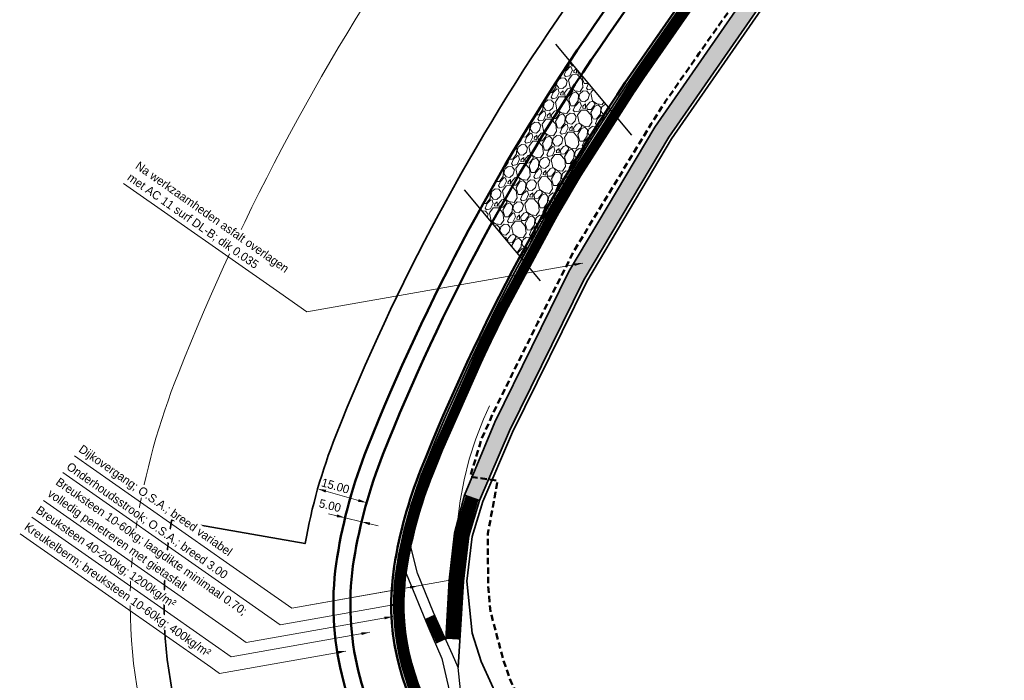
# Model space of a CAD drawing. Header units: metres. Extents: x -128301 to 77274, y 393138 to 412865.
# Tile 3 of 12: x 69718 to 70008, y 407972 to 408167. Entities that reach past the tile are written whole.
import ezdxf

# ---------------------------------------------------------------- set-up
doc = ezdxf.new("R2010")
doc.units = ezdxf.units.M
doc.linetypes.add('HIDDEN', pattern=[0.375, 0.25, -0.125])
doc.linetypes.add('ONDERHOUDSSTROOK', pattern=[28, 8, -20])
doc.layers.add('BS-datatransport_KPN', color=7, linetype='HIDDEN', lineweight=50, true_color=0x69bd45)
for name, color, linetype, lineweight in [('maatvoering-leadr', 7, 'Continuous', 30), ('maatvoering-lin', 7, 'Continuous', 30), ('sn-arcering_kreukelberm', 253, 'Continuous', 0), ('sn-arcering_overlaging', 126, 'Continuous', 9), ('TM-Glooiing', 4, 'Continuous', 50), ('TM-Invloedsgebied', 1, 'Continuous', 18), ('TM-Kreukelberm', 43, 'Continuous', 50), ('TM-Materiaalscheiding', 3, 'HIDDEN', 35), ('TM-onderhoudsweg', 3, 'Continuous', 35), ('TM-Werkgrens', 62, 'PBZ-WERKGRENS', 35)]:
    doc.layers.add(name, color=color, linetype=linetype, lineweight=lineweight)
doc.layers.add('sn-arcering_grijs', color=8, linetype='Continuous')
doc.layers.add('sn-arcrand', color=7, linetype='Continuous', plot=False)
doc.layers.add('TM-Hulplijn-plaatsdwp in situatie', color=213, linetype='Continuous', lineweight=9, plot=False)
doc.styles.add('StagCAD', font='StagCAD.ttf')
doc.linetypes.add('PBZ-WERKGRENS', pattern='A,5.5,-1.05,["O",StagCAD,S=2,R=0,X=0,Y=-1],-3.45', length=10)
doc.dimstyles.new('GM-maatvoering', dxfattribs={"dimtxt": 2.5, "dimasz": 2.5, "dimexe": 1, "dimexo": 0, "dimgap": 1, "dimtad": 1, "dimrnd": 0.001, "dimzin": 1, "dimdsep": 46, "dimtxsty": 'StagCAD', "dimcen": 0.09, "dimclrd": 1, "dimclre": 1, "dimclrt": 7, "dimazin": 0, "dimtfac": 1, "dimtix": 1, "dimtmove": 0, "dimatfit": 3, "dimfxl": 1, "dimfxlon": 1, "dimtvp": 0.83, "dimtolj": 1, "dimtzin": 0, "dimlwd": 15, "dimlwe": 15, "dimarcsym": 0})

# ---------------------------------------------------------------- blocks, each defined once
blk = doc.blocks.new('*D45')
at = {"layer": 'Defpoints', "color": 0, "transparency": 16777216}
blk.add_point((69819.91, 408024.52), dxfattribs=at)
blk.add_point((69819.91, 408024.52), dxfattribs=at)
at = {"layer": 'maatvoering-lin', "color": 1, "lineweight": 15, "transparency": 16777216}
for p, q in [((69805.48, 408028.62), (69805.21, 408027.66)), ((69807.89, 408027.94), (69817.51, 408025.21)), ((69819.91, 408024.52), (69819.64, 408023.56))]:
    blk.add_line(p, q, dxfattribs=at)
at = {"layer": 'maatvoering-lin', "color": 1, "transparency": 16777216}
blk.add_solid([(69817.62, 408025.61), (69817.39, 408024.81), (69819.91, 408024.52)], dxfattribs=at)
at = {"layer": 'maatvoering-lin', "color": 7, "transparency": 16777216, "insert": (69810.73, 408029.47), "char_height": 2.5, "attachment_point": 5, "rotation": 344.1607, "style": 'StagCAD', "bg_fill": 3, "box_fill_scale": 1.1, "bg_fill_color": 256, "bg_fill_true_color": 13158600, "bg_fill_transparency": 0}
blk.add_mtext('\\A1;15.00', dxfattribs=at)
at = {"layer": 'Defpoints', "color": 0, "transparency": 16777216}
blk.add_point((69805.48, 408028.62), dxfattribs=at)
at = {"layer": 'maatvoering-lin', "color": 1, "transparency": 16777216}
blk.add_solid([(69808, 408028.34), (69807.77, 408027.54), (69805.48, 408028.62)], dxfattribs=at)
blk = doc.blocks.new('*D44')
at = {"layer": 'Defpoints', "color": 0, "transparency": 16777216}
blk.add_point((69818.44, 408018.91), dxfattribs=at)
blk.add_point((69818.44, 408018.91), dxfattribs=at)
at = {"layer": 'maatvoering-lin', "color": 1, "lineweight": 15, "transparency": 16777216}
for p, q in [((69811.15, 408020.67), (69808.72, 408021.26)), ((69813.58, 408020.08), (69813.34, 408019.11)), ((69818.44, 408018.91), (69818.2, 408017.94)), ((69820.87, 408018.32), (69823.3, 408017.74))]:
    blk.add_line(p, q, dxfattribs=at)
at = {"layer": 'maatvoering-lin', "color": 1, "transparency": 16777216}
blk.add_solid([(69820.97, 408018.73), (69820.77, 408017.92), (69818.44, 408018.91)], dxfattribs=at)
at = {"layer": 'maatvoering-lin', "color": 7, "transparency": 16777216, "insert": (69809.13, 408023.68), "char_height": 2.5, "attachment_point": 5, "rotation": 346.411, "style": 'StagCAD', "bg_fill": 3, "box_fill_scale": 1.1, "bg_fill_color": 256, "bg_fill_true_color": 13158600, "bg_fill_transparency": 0}
blk.add_mtext('\\A1;5.00', dxfattribs=at)
at = {"layer": 'Defpoints', "color": 0, "transparency": 16777216}
blk.add_point((69813.58, 408020.08), dxfattribs=at)
at = {"layer": 'maatvoering-lin', "color": 1, "lineweight": 15, "transparency": 16777216}
blk.add_line((69813.58, 408020.08), (69818.44, 408018.91), dxfattribs=at)
at = {"layer": 'maatvoering-lin', "color": 1, "transparency": 16777216}
blk.add_solid([(69811.25, 408021.08), (69811.05, 408020.27), (69813.58, 408020.08)], dxfattribs=at)

msp = doc.modelspace()

# ---------------------------------------------------------------- hatches: boundary and pattern name
at = {"layer": 'sn-arcering_grijs'}
h = msp.add_hatch(color=256, dxfattribs=at)
h.dxf.hatch_style = 1
h.paths.add_polyline_path([(69848.829, 408026.738), (69853.277, 408025.219), (69862.098, 408045.781), (69884.044, 408090.282), (69909.148, 408132.416), (69937.98, 408174.047), (69966.936, 408215.407), (69978.152, 408231.229), (69992.657, 408252.82), (70000.728, 408268.113), (70004.639, 408277.657), (70010.555, 408293.827), (70019.114, 408310.613), (70028.896, 408325.659), (70045.36, 408348.864), (70051.948, 408358.239), (70056.228, 408365.532), (70059.232, 408375.339), (70059.958, 408384.946), (70058.611, 408395.13), (70051.322, 408418.174), (70037.25, 408463.666), (70031.649, 408461.958), (70045.782, 408416.875), (70052.883, 408393.848), (70054.489, 408384.759), (70054.03, 408376.217), (70051.977, 408367.545), (70048.403, 408360.749), (70042.213, 408351.616), (70025.538, 408328.002), (70015.427, 408312.839), (70006.839, 408295.822), (70000.585, 408279.442), (69996.636, 408270.059), (69988.904, 408255.272), (69974.343, 408234.095), (69962.753, 408217.794), (69933.931, 408177.166), (69905.014, 408135.37), (69879.68, 408092.763), (69857.817, 408048.331)])
at = {"layer": 'sn-arcering_kreukelberm'}
h = msp.add_hatch(dxfattribs=at)
h.set_pattern_fill('GRAVEL', color=256, scale=0.3, style=0)
h.set_pattern_definition([(287.29388, (70238.4327, 408144.11557), (27.817122, -87.4388113), [1.02516, -101.49145]), (244.25084, (70238.73743, 408143.13674), (40.15919494, 82.50198217), [1.75921, -174.16215]), (191.79154, (70237.97317, 408141.5522), (110.9836809, 22.6904159), [1.24044, -122.80417]), (326.55478, (70238.0928, 408138.02428), (-127.1233065, 84.40076626), [1.60201, -158.59931]), (352.11475, (70239.42953, 408137.14135), (-98.07197718, 13.95603426), [1.5709, -155.51942]), (56.55478, (70240.98558, 408136.92584), (-84.40076626, -127.1233065), [1.60201, -158.59931]), (96.975335, (70241.8685, 408138.26258), (14.90541827, -124.08526144), [2.11858, -209.73935]), (131.53642, (70241.61123, 408140.36548), (-116.86989423, 131.49050545), [2.00016, -198.01577]), (180.71066, (70240.28493, 408141.86266), (-116.30026384, -1.80383774), [1.60744, -159.13664]), (234.51745, (70238.6776, 408141.8427), (49.3682771, 68.1661941), [1.83514, -89.92181]), (281.67853, (70237.6124, 408140.34839), (25.34870733, -121.42696997), [2.37323, -234.95032]), (198.09517, (70242.0119, 408144.47064), (-66.5522332, -22.500539), [0.81001, -80.1917]), (230.75033, (70241.2419, 408144.21905), (63.7040649, 77.37527586), [1.54105, -152.56392]), (284.2811, (70240.267, 408143.0257), (6.55079, -3.8925), [1.07763, -9.69868]), (262.47968, (70239.2083, 408143.0342), (6.3609135, 40.538949), [0.58032, -57.45187]), (351.0825, (70239.1324, 408142.4589), (-23.5448696, 5.126706), [0.8207, -40.21426]), (90.24485, (70239.9432, 408142.3317), (-1.424084, 27.4373684), [1.33296, -43.0989]), (220.84615, (70239.9375, 408143.6646), (14.335788, 9.209082), [0.96386, -23.1327]), (75.67063, (70236.87472, 408138.65942), (19.2726172, 77.18539905), [1.35026, -133.67648]), (129.62727, (70237.2089, 408139.9677), (56.4886977, -69.02064785), [1.1328, -112.14665]), (352.47968, (70238.6273, 408144.4431), (-40.538949, 6.3609135), [1.16064, -56.87155]), (42.89155, (70239.77796, 408144.2912), (-58.5773588, -53.83040626), [1.35026, -133.67648]), (38.72505, (70240.9362, 408136.2461), (-32.5640745, -24.9689537), [1.3021, -63.8032]), (354.05623, (70241.95206, 408137.06065), (-91.5211869, 10.0635354), [1.09102, -108.01078]), (126.0825, (70245.217, 408140.6161), (-24.9689537, 32.5640745), [1.16064, -56.87155]), (76.63512, (70244.53345, 408141.5541), (-24.3993233, -100.73026865), [1.27735, -126.45713]), (128.72505, (70243.3097, 408137.4062), (24.9689537, -32.5640745), [0.65105, -64.45426]), (160.59103, (70244.9835, 408140.223), (-30.09566, 9.019205), [0.38854, -38.46598]), (225.24485, (70244.617, 408140.3522), (18.228287, 15.759872), [1.5709, -29.84716]), (245.2901, (70243.51096, 408139.23665), (32.37419772, 69.40040145), [1.4558, -144.12409]), (2.97116, (70240.5327, 408141.9813), (-16.994079, 1.234207), [1.09897, -26.37533]), (52.43832, (70241.63022, 408142.0383), (79.27406011, 103.57843691), [1.91867, -189.94803]), (120.2265, (70242.7999, 408143.5592), (30.2855367, -53.4506527), [0.78452, -77.66818]), (149.281, (70242.405, 408144.237), (-10.44329, -2.65829), [0.4572, -7.1628]), (179.53753, (70243.2366, 408139.2224), (61.42552705, -1.04433054), [1.0586, -104.80182]), (107.29388, (70242.178, 408139.23095), (-27.817122, 87.4388113), [2.05033, -100.46629]), (59.281, (70241.5685, 408141.1886), (-2.65829, 10.44329), [1.9812, -5.6388]), (24.58594, (70242.58056, 408142.8918), (84.7805198, 38.2604111), [1.20483, -119.27795]), (313.3357, (70243.6762, 408143.3931), (22.3106623, -22.1207855), [1.10949, -54.36495]), (266.92707, (70244.43756, 408142.5861), (-8.44957455, -163.39000303), [1.80644, -178.83739]), (234.70717, (70244.34073, 408140.78226), (-57.15327466, -81.26777465), [1.91109, -189.19754])])
edge = h.paths.add_edge_path()
edge.add_line((69891.36, 408141.089), (69879.954, 408154.78))
edge.add_arc((70394.218, 407812.404), 617.81, 146.345966, 151.077446)
edge.add_line((69853.465, 408111.193), (69865.209, 408097.097))
edge.add_arc((70394.218, 407812.404), 600.75, 146.830027, 151.712533, ccw=False)
at = {"layer": 'sn-arcering_overlaging'}
h = msp.add_hatch(dxfattribs=at)
h.set_pattern_fill('NATUURST', color=256, scale=0.7, angle=-45, style=0, pattern_type=2)
h.set_pattern_definition([(280, (69601.242, 407941.536), (8.10919, -5.67812), [0.35, -0.35, 0.7, -5.6]), (280, (69601.1, 407944.354), (8.10919, -5.67812), [1.75, -5.25]), (280, (69601.384, 407944.76), (8.10919, -5.67812), [1.75, -5.25]), (280, (69603.6544, 407941.9614), (8.10919, -5.67812), [0.35, -6.65]), (280, (69603.736, 407945.53), (8.10919, -5.67812), [1.05, -5.95]), (280, (69604.081, 407945.5906), (8.10919, -5.67812), [1.05, -5.95]), (280, (69605.155, 407941.515), (8.10919, -5.67812), [2.1, -4.9]), (280, (69605.4386, 407941.9206), (8.10919, -5.67812), [2.1, -4.9]), (280, (69605.824, 407943.7656), (8.10919, -5.67812), [0.7, -6.3]), (280, (69606.2296, 407943.482), (8.10919, -5.67812), [0.35, -6.65]), (280, (69606.372, 407946.7054), (8.10919, -5.67812), [0.35, -0.35, 0.35, -5.95]), (10, (69604.993, 407946.462), (5.67812, 8.10919), [1.05, -5.95]), (10, (69602.641, 407945.692), (5.67812, 8.10919), [0.35, -0.7, 0.35, -0.7, 1.4, -3.5]), (10, (69606.899, 407945.732), (5.67812, 8.10919), [0.35, -6.65]), (10, (69603.979, 407944.151), (5.67812, 8.10919), [0.35, -6.65]), (10, (69605.763, 407944.11), (5.67812, 8.10919), [0.35, -6.65]), (10, (69602.0934, 407942.752), (5.67812, 8.10919), [0.7, -6.3]), (10, (69601.8095, 407942.347), (5.67812, 8.10919), [1.05, -5.95]), (10, (69606.0064, 407942.7315), (5.67812, 8.10919), [0.7, -0.35, 0.7, -5.25]), (10, (69603.999, 407942.022), (5.67812, 8.10919), [1.4, -5.6]), (10, (69604.06, 407941.6775), (5.67812, 8.10919), [0.7, -6.3]), (10, (69601.769, 407940.563), (5.67812, 8.10919), [1.4, -5.6]), (10, (69601.8294, 407940.218), (5.67812, 8.10919), [1.05, -5.95]), (325, (69601.688, 407943.0363), (6.893654, 1.21554), [0.49497, -9.40452]), (325, (69603.5937, 407942.306), (6.893654, 1.21554), [0.49497, -9.40452]), (325, (69604.7493, 407941.799), (6.893654, 1.21554), [0.49497, -9.40452]), (325, (69604.5878, 407946.746), (6.893654, 1.21554), [0.49497, -9.40452]), (325, (69606.088, 407946.3), (6.893654, 1.21554), [0.49497, -9.40452]), (325, (69602.8435, 407942.529), (6.893654, 1.21554), [0.98995, -8.90955]), (325, (69607.446, 407942.63), (6.893654, 1.21554), [0.98995, -8.90955]), (55, (69600.836, 407941.82), (-1.21554, 6.893654), [0.98995, -8.90955]), (55, (69601.2417, 407941.536), (-1.21554, 6.893654), [0.98995, -8.90955]), (55, (69603.1474, 407940.806), (-1.21554, 6.893654), [0.98995, -8.90955]), (55, (69605.378, 407942.2653), (-1.21554, 6.893654), [0.98995, -8.90955]), (55, (69605.4386, 407941.9206), (-1.21554, 6.893654), [0.98995, -8.90955]), (55, (69603.1274, 407942.9347), (-1.21554, 6.893654), [1.48492, -8.41457]), (55, (69603.208, 407940.461), (-1.21554, 6.893654), [1.48492, -8.41457]), (55, (69602.7827, 407942.874), (-1.21554, 6.893654), [1.9799, -7.9196]), (55, (69606.372, 407946.7054), (-1.21554, 6.893654), [1.9799, -7.9196]), (55, (69606.0273, 407946.6446), (-1.21554, 6.893654), [1.9799, -7.9196]), (55, (69602.2965, 407945.6314), (-1.21554, 6.893654), [0.49497, -9.40452]), (55, (69604.02, 407945.9352), (-1.21554, 6.893654), [0.49497, -9.40452]), (306.5651, (69601.3024, 407941.1913), (1.215537, -6.893654), [0.78262, -14.86985]), (306.565, (69603.1274, 407942.9347), (1.215537, -6.893654), [0.78262, -14.86985]), (306.5651, (69602.8635, 407940.4003), (1.215537, -6.893654), [1.56525, -14.08723]), (306.5651, (69603.2082, 407940.461), (1.215537, -6.893654), [1.56525, -14.08723]), (343.435, (69606.2903, 407943.137), (6.893654, 1.215537), [0.7826, -7.826, 1.5652, -5.478676]), (343.435, (69602.925, 407946.0976), (6.893654, 1.215537), [0.78262, -14.86985]), (343.4349, (69600.35, 407944.5773), (6.893654, 1.215537), [0.78262, -14.86985]), (343.435, (69602.986, 407945.753), (6.893654, 1.215537), [0.78262, -14.86985]), (343.435, (69606.6958, 407942.853), (6.893654, 1.215537), [0.78262, -14.86985]), (343.435, (69606.2903, 407943.137), (6.893654, 1.215537), [0.78262, -14.86985]), (343.435, (69604.3238, 407944.2118), (6.893654, 1.215537), [1.56525, -14.08723]), (343.435, (69604.263, 407944.5565), (6.893654, 1.215537), [1.56525, -14.08723]), (36.565, (69604.0807, 407945.5906), (6.893654, 1.215537), [0.78262, -14.86985]), (36.5651, (69601.0393, 407944.699), (6.893654, 1.215537), [1.56525, -14.08723]), (36.5651, (69601.384, 407944.7597), (6.893654, 1.215537), [1.56525, -14.08723]), (73.435, (69606.108, 407944.171), (-1.215537, 6.893654), [1.56525, -14.08723]), (73.435, (69606.2296, 407943.4817), (-1.215537, 6.893654), [2.34787, -13.3046]), (325, (69600.3147, 407944.7775), (1.254698, 1.791895), [1.09375, -0.546875])])
h.paths.add_polyline_path([(69891.862, 408140.486), (69891.36, 408141.089, 0.0213072), (69865.209, 408097.097), (69865.727, 408096.475, -0.0213372)])

# ---------------------------------------------------------------- linework, layer by layer
at = {"layer": 'BS-datatransport_KPN', "ltscale": 7.5, "flags": 128}
msp.add_lwpolyline([(69960.015, 407786.457), (69970.193, 407818.689), (70000.513, 407863.752), (69899.639, 407933.141), (69878.582, 407946.919), (69874.762, 407951.251), (69871.489, 407955.689), (69867.248, 407962.563), (69862.669, 407971.365), (69860.297, 407978.089), (69856.49, 407992.472), (69855.802, 407999.998), (69855.717, 408015.37), (69858.622, 408030.998), (69850.503, 408032.193), (69853.92, 408043.447), (69857.167, 408050.706), (69862.808, 408062.235), (69870.5, 408077.692), (69881.194, 408098.922), (69894.355, 408120.528), (69903.941, 408136.308), (69908.214, 408142.969), (69918.128, 408157.146), (69933.184, 408178.53), (69944.735, 408194.642), (69954.564, 408208.904), (69967.127, 408226.582), (69983.982, 408251.152), (69988.597, 408270.025), (69992.364, 408284.934), (70000.996, 408299.964), (70006.465, 408308.589), (70015.54, 408322.478), (70022.462, 408331.531), (70032.12, 408345.365), (70043.928, 408361.571), (70045.637, 408364.56), (70046.834, 408368.061), (70047.774, 408370.538), (70048.372, 408375.747), (70048.372, 408380.7), (70041.193, 408405.552), (70023.288, 408461.576)], dxfattribs=at)
at = {"layer": 'sn-arcrand'}
for points in [[(69875.709, 408159.875), (69898.112, 408132.985)], [(69848.756, 408116.846), (69871.159, 408089.955)]]:
    msp.add_lwpolyline(points, dxfattribs=at)
at = {"layer": 'TM-Glooiing'}
for points in [[(70099.854, 407749.539), (69852.368, 407919.099), (69852.368, 407919.099, -0.1035835), (69838.193, 407933.904), (69829.097, 407948.5, -0.1895051), (69816.184, 408007.708, -0.0546874), (69824.755, 408038.784, -0.0574864), (69891.254, 408162.493), (69999.115, 408317.455, 0.0162776), (70003.351, 408324.069), (70007.214, 408330.534, -0.0176811), (70011.114, 408336.548), (70047.44, 408387.813)], [(70006.839, 408295.822), (70006.173, 408296.168, -0.0878983), (69998.716, 408286.738), (69988.166, 408277.751, 0.0643733), (69979.595, 408268.301), (69901.152, 408155.603, 0.0574864), (69835.962, 408034.329, 0.0546874), (69828.091, 408005.788, 0.1903496), (69839.25, 407955.015, 0.0927691), (69849.954, 407943.998), (70902.287, 407218.042, 0.4488935), (71135.633, 407275.142), (71222.781, 407439.734), (71222.119, 407440.084)]]:
    msp.add_lwpolyline(points, format="xyb", dxfattribs=at)
at = {"layer": 'TM-Hulplijn-plaatsdwp in situatie'}
msp.add_lwpolyline([(69856.245, 408053.07), (69854.448, 408049.216), (69852.166, 408043.356), (69850.254, 408037.365), (69848.721, 408031.266), (69847.57, 408025.084), (69846.808, 408018.841), (69846.438, 408012.564), (69846.46, 408006.275), (69846.574, 408004.552)], dxfattribs=at)
at = {"layer": 'TM-Invloedsgebied'}
msp.add_lwpolyline([(69996.759, 408428.716), (69957.983, 408373.993, 0.0180004), (69951.461, 408363.949, 0.0006973), (69947.505, 408357.328, -0.0156861), (69945.629, 408354.392), (69837.905, 408199.627, 0.0574864), (69764.353, 408062.796, 0.0546874), (69752.013, 408018.053, 0.1871205), (69774.298, 407913.535), (69783.027, 407899.528, 0.1035835), (69815.63, 407865.477), (69927.641, 407788.735), (70063.033, 407695.974, -0.0081514)], format="xyb", dxfattribs=at)
at = {"layer": 'TM-Kreukelberm', "flags": 128}
msp.add_lwpolyline([(70097.022, 407745.419), (69849.542, 407914.975, -0.1035835), (69833.949, 407931.26), (69824.889, 407945.8, -0.1892406), (69811.248, 408008.503, -0.0546874), (69820.109, 408040.631, -0.0574864), (69887.15, 408165.35), (69994.989, 408320.28, 0.0163147), (69999.055, 408326.627, -0.0006973), (70002.925, 408333.104, -0.0177157), (70007.026, 408339.427), (70045.563, 408393.813)], format="xyb", dxfattribs=at)
at = {"layer": 'TM-Materiaalscheiding', "linetype": 'Continuous', "lineweight": 25}
for points in [[(69856.636, 407943.945), (69856.824, 407943.875), (69851.226, 407949.689), (69848.323, 407962.682), (69847.005, 407975.892), (69845.293, 407979.777), (69839.646, 407992.081), (69834.955, 408003.776), (69832.964, 408011.481)], [(69831.566, 408003.675), (69838.049, 407988.14), (69842.116, 407978.586), (69843.623, 407972.164), (69846.195, 407961.342), (69848.622, 407949.851)]]:
    msp.add_lwpolyline(points, dxfattribs=at)
at = {"layer": 'TM-onderhoudsweg'}
msp.add_lwpolyline([(70006.839, 408295.822, -0.088549), (69999.208, 408286.173), (69988.652, 408277.18, 0.0643733), (69980.211, 408267.873), (69901.767, 408155.175, 0.0574864), (69836.659, 408034.052, 0.0546874), (69828.831, 408005.669, 0.1903674), (69839.875, 407955.43, 0.0927691), (69850.387, 407944.611), (70902.713, 407218.659, 0.4488935), (71134.971, 407275.493), (71222.119, 407440.084)], format="xyb", dxfattribs=at)
at = {"layer": 'TM-onderhoudsweg', "linetype": 'ONDERHOUDSSTROOK', "const_width": 3, "flags": 128}
msp.add_lwpolyline([(69999.01, 408284.033), (69990.52, 408276.8, 0.0634403), (69982.171, 408268.063), (69902.998, 408154.318, 0.0574864), (69838.053, 408033.498, 0.0546874), (69830.312, 408005.43, 0.1904233), (69841.128, 407956.255, 0.0927886), (69851.259, 407945.832), (70903.565, 407219.894, 0.4488907), (71133.644, 407276.193), (71220.794, 407440.786, 0.1548687), (71222.253, 407448.821), (71220.22, 407464.664)], format="xyb", dxfattribs=at)
at = {"layer": 'TM-onderhoudsweg', "flags": 128}
msp.add_lwpolyline([(70001.63, 408282.179, 0.6225669), (69999.983, 408282.891), (69990.597, 408274.896, 0.0643733), (69982.673, 408266.159), (69904.23, 408153.461, 0.0574864), (69839.447, 408032.944, 0.0546874), (69831.793, 408005.191, 0.1904428), (69842.374, 407957.089, 0.0927691), (69852.117, 407947.062), (70904.417, 407221.129, 0.4488907), (71132.319, 407276.895), (71219.468, 407441.488, 0.1548687), (71220.765, 407448.631), (71218.732, 407464.473, 0.7316656), (71216.857, 407464.814)], format="xyb", dxfattribs=at)
at = {"layer": 'TM-onderhoudsweg'}
for points in [[(69933.931, 408177.166), (69905.014, 408135.37), (69879.68, 408092.763), (69857.817, 408048.331), (69848.829, 408026.738), (69845.861, 408015.532), (69844.34, 408001.642), (69843.279, 407984.167)], [(69847.005, 407975.892), (69848.551, 408001.352), (69850.119, 408014.779), (69853.277, 408025.219), (69862.098, 408045.781), (69884.044, 408090.282), (69909.148, 408132.416), (69937.98, 408174.047)], [(69853.277, 408025.219), (69848.829, 408026.738)]]:
    msp.add_lwpolyline(points, dxfattribs=at)
at = {"layer": 'TM-onderhoudsweg', "linetype": 'ONDERHOUDSSTROOK', "flags": 128}
for points, const_width in [([(69845.4, 407984.249), (69846.457, 408001.667), (69847.987, 408015.101), (69851.059, 408025.977)], 4), ([(69841.894, 407983.589), (69838.557, 407990.86)], 3)]:
    msp.add_lwpolyline(points, dxfattribs=dict(at, const_width=const_width))
at = {"layer": 'TM-Werkgrens', "flags": 128}
msp.add_lwpolyline([(71162.257, 407390.857), (71189.136, 407430.916), (71205.603, 407455.512), (71223.742, 407490.917), (71225.247, 407494.8), (71224.71, 407500.066), (71222.979, 407503.974), (71217.31, 407510.048), (71217.529, 407510.609), (71252.771, 407496.875), (71252.267, 407495.582), (71243.852, 407497.303), (71237.968, 407496.113), (71233.786, 407493.15), (71230.141, 407487.746), (71223.434, 407475.09, 0.1549574), (71222.243, 407468.539), (71224.733, 407449.14, -0.0308563), (71224.863, 407447.171), (71227.491, 407451.635), (71238.276, 407460.665), (71249.645, 407466.861), (71265.163, 407470.161), (71279.878, 407469.053), (71288.945, 407465.991), (71303.724, 407461.174), (71312.121, 407457.345), (71337.348, 407444.303), (71382.762, 407421.927), (71427.006, 407400.583), (71472.454, 407377.933), (71516.14, 407355.093), (71542.827, 407340.616), (71521.792, 407301.134), (71507.701, 407308.724), (71269.273, 407435.286, 0.0301995), (71268.444, 407435.119, 0.0219435), (71264.081, 407433.817, 0.0262777), (71250.855, 407429.133, 0.0601679), (71247.862, 407427.306, 0.0981375), (71247.341, 407426.678), (71164.2, 407260.287, -0.2267265), (71031.368, 407160.654, -0.0817916), (70975.038, 407159.16, -0.0629398), (70920.372, 407173.632, -0.0559891), (70871.38, 407199.857), (70801.436, 407248.109, 0.0126353), (70794.305, 407252.718, -0.0009661), (70786.337, 407257.609, -0.0146734), (70777.819, 407263.212), (70634.957, 407364.235, 0.0239895), (70629.281, 407367.784, 0.0007221), (70622.144, 407371.772, -0.0228784), (70613.956, 407376.835), (70470.149, 407476.658, 0.001133), (70462.893, 407481.667, 0.0003141), (70455.579, 407486.685, -0.0005047), (70448.227, 407491.734), (70304.075, 407590.993, -0.0058025), (70290.507, 407600.614, 0.000797), (70277.368, 407610.13, 0.0073842), (70264.415, 407619.191), (70119.333, 407717.058, -0.0094545), (70109.503, 407724.005, -0.0006019), (70100.256, 407730.823, 0.0082153), (70091.358, 407737.178), (69914.654, 407858.243), (69892.046, 407825.245), (69821.282, 407873.727, -0.1035835), (69791.514, 407904.816), (69782.724, 407918.922, -0.1873365), (69761.886, 408016.464, -0.003665), (69762.381, 408019.396), (69801.773, 408012.45, -0.0510093), (69810.816, 408044.325, -0.0574864), (69878.942, 408171.062), (69986.765, 408325.969, 0.0162489), (69990.464, 408331.744, -0.0006973), (69994.348, 408338.245, -0.0177781), (69998.851, 408345.186), (70039.22, 408402.158), (70048.401, 408404.989), (70044.827, 408416.578), (70030.394, 408462.62), (70037.911, 408464.913), (70052.276, 408418.473), (70059.591, 408395.348), (70060.963, 408384.974), (70060.221, 408375.153), (70057.15, 408365.127), (70052.79, 408357.697), (70046.177, 408348.288), (70029.723, 408325.097), (70019.981, 408310.112), (70011.473, 408293.427), (70005.572, 408277.296), (70001.635, 408267.689), (69993.517, 408252.307), (69978.975, 408230.661), (69967.754, 408214.831), (69938.801, 408173.476), (69909.99, 408131.875), (69884.923, 408089.804), (69863.007, 408045.362), (69854.218, 408024.876), (69851.102, 408014.575), (69849.557, 408001.343), (69851.075, 407986.063), (69853.748, 407977.665), (69859.861, 407964.34), (69867.019, 407955.573), (69885.415, 407942.012), (69904.614, 407929.44), (69946.753, 407900.575), (69991.178, 407869.925), (70033.254, 407841.125), (70073.065, 407813.511), (70114.251, 407785.485), (70131.1, 407773.592), (70170.261, 407746.414), (70208.121, 407720.722), (70247.489, 407693.283), (70288.264, 407665.229), (70327.308, 407638.245), (70376.081, 407604.565), (70415.939, 407577.232), (70456.537, 407549.108), (70496.793, 407521.158), (70536.244, 407494.221), (70576.224, 407466.686), (70615.991, 407438.805), (70640.71, 407422.189), (70680.973, 407394.664), (70720.325, 407367.491), (70759.705, 407339.951), (70800.978, 407311.7), (70842.752, 407282.487), (70882.687, 407254.819), (70912.77, 407234.704), (70912.824, 407234.755), (70920.975, 407229.263), (70923.516, 407227.656), (70936.68, 407221.181), (70939.889, 407219.867), (70948.979, 407216.938), (70961.662, 407214.253), (70977.057, 407212.017), (70983.254, 407211.56), (71006.489, 407212.832), (71028.171, 407217.78), (71048.638, 407226.263), (71067.745, 407238.417), (71084.674, 407252.826), (71096.237, 407268.246), (71097.042, 407269.69)], format="xyb", dxfattribs=at)

# ---------------------------------------------------------------- next in the draw order: texts
at = {"layer": 'maatvoering-leadr', "color": 7, "char_height": 2.5, "attachment_point": 7, "rotation": 325, "style": 'StagCAD', "bg_fill": 3, "box_fill_scale": 1.2, "bg_fill_color": 256, "bg_fill_transparency": 0}
for s, insert in [('\\A1;Na werkzaamheden asfalt overlagen\\Pmet AC 11 surf DL-B; dik 0.035', (69748.778, 408119.576)), ('\\A1;Breuksteen 40-200kg; 1200kg/m²', (69721.649, 408021.123))]:
    msp.add_mtext(s, dxfattribs=dict(at, insert=insert))

# ---------------------------------------------------------------- next in the draw order: dimensions: what is measured, and where the dimension line sits
at = {"layer": 'maatvoering-lin'}
dim = msp.add_linear_dim(base=(69819.912, 408024.524), p1=(69805.482, 408028.619), p2=(69819.912, 408024.524), angle=344.16071, dimstyle='GM-maatvoering', override={"dimtmove": 1, "dimtfill": 1}, dxfattribs=at)
dim.commit()
dim.dimension.update_dxf_attribs({"geometry": '*D45', "text_midpoint": (69810.117, 408027.303), "dimtype": 161})

# ---------------------------------------------------------------- next in the draw order: dimensions: what is measured, and where the dimension line sits
dim = msp.add_linear_dim(base=(69818.438, 408018.91), p1=(69813.578, 408020.085), p2=(69818.438, 408018.91), angle=346.41098, dimstyle='GM-maatvoering', override={"dimtmove": 1, "dimtfill": 1}, dxfattribs=at)
dim.commit()
dim.dimension.update_dxf_attribs({"geometry": '*D44', "text_midpoint": (69808.603, 408021.496), "dimtype": 161})

# ---------------------------------------------------------------- next in the draw order: leaders
at = {"layer": 'maatvoering-leadr', "annotation_type": 0, "has_hookline": 1, "hookline_direction": 1, "text_width": 55.25, "horizontal_direction": (0.819152, -0.573576, 0)}
msp.add_leader([(69883.791, 408095.229), (69802.322, 408080.864), (69794.282, 408086.493)], dimstyle='GM-maatvoering', override={"dimscale": 0, "dimgap": 1, "dimtad": 1}, dxfattribs=at)

# ---------------------------------------------------------------- next in the draw order: leaders
at = {"layer": 'maatvoering-leadr', "annotation_type": 0, "has_hookline": 1, "hookline_direction": 1, "text_width": 50.375, "horizontal_direction": (0.819152, -0.573576, 0)}
msp.add_leader([(69820.854, 407986.295), (69779.947, 407979.082), (69763.159, 407990.837)], dimstyle='GM-maatvoering', override={"dimscale": 0, "dimgap": 1, "dimtad": 1}, dxfattribs=at)

# ---------------------------------------------------------------- next in the draw order: texts
at = {"layer": 'maatvoering-leadr', "color": 7, "insert": (69730.826, 408034.23), "char_height": 2.5, "attachment_point": 7, "rotation": 325, "style": 'StagCAD', "bg_fill": 3, "box_fill_scale": 1.2, "bg_fill_color": 256, "bg_fill_transparency": 0}
msp.add_mtext('\\A1;Onderhoudsstrook; O.S.A.; breed 3.00', dxfattribs=at)

# ---------------------------------------------------------------- next in the draw order: leaders
at = {"layer": 'maatvoering-leadr', "annotation_type": 0, "has_hookline": 1, "hookline_direction": 1, "text_width": 56.25, "horizontal_direction": (0.819152, -0.573576, 0)}
msp.add_leader([(69829.439, 407994.673), (69794.399, 407988.494), (69777.149, 408000.573)], dimstyle='GM-maatvoering', override={"dimscale": 0, "dimgap": 1, "dimtad": 1}, dxfattribs=at)

# ---------------------------------------------------------------- next in the draw order: texts
at = {"layer": 'maatvoering-leadr', "color": 7, "insert": (69725.09, 408026.038), "char_height": 2.5, "attachment_point": 7, "rotation": 325, "style": 'StagCAD', "bg_fill": 3, "box_fill_scale": 1.2, "bg_fill_color": 256, "bg_fill_transparency": 0}
msp.add_mtext('\\A1;Breuksteen 10-60kg; laagdikte minimaal 0.70;\\Pvolledig penetreren met gietasfalt', dxfattribs=at)

# ---------------------------------------------------------------- next in the draw order: leaders
at = {"layer": 'maatvoering-leadr', "annotation_type": 0, "has_hookline": 1, "hookline_direction": 1, "text_width": 68.25, "horizontal_direction": (0.819152, -0.573576, 0)}
msp.add_leader([(69827.652, 407990.926), (69784.388, 407983.297), (69781.243, 407985.499)], dimstyle='GM-maatvoering', override={"dimscale": 0, "dimgap": 1, "dimtad": 1}, dxfattribs=at)

# ---------------------------------------------------------------- next in the draw order: texts
at = {"layer": 'maatvoering-leadr', "color": 7, "insert": (69718.207, 408016.208), "char_height": 2.5, "attachment_point": 7, "rotation": 325, "style": 'StagCAD', "bg_fill": 3, "box_fill_scale": 1.2, "bg_fill_color": 256, "bg_fill_transparency": 0}
msp.add_mtext('\\A1;Kreukelberm; breuksteen 10-60kg; 400kg/m²', dxfattribs=at)

# ---------------------------------------------------------------- next in the draw order: leaders
at = {"layer": 'maatvoering-leadr', "annotation_type": 0, "has_hookline": 1, "hookline_direction": 1, "text_width": 67.75, "horizontal_direction": (0.819152, -0.573576, 0)}
msp.add_leader([(69813.829, 407980.748), (69776.505, 407974.167), (69773.95, 407975.956)], dimstyle='GM-maatvoering', override={"dimscale": 0, "dimgap": 1, "dimtad": 1}, dxfattribs=at)

# ---------------------------------------------------------------- next in the draw order: texts
at = {"layer": 'maatvoering-leadr', "color": 7, "insert": (69734.267, 408039.145), "char_height": 2.5, "attachment_point": 7, "rotation": 325, "style": 'StagCAD', "bg_fill": 3, "box_fill_scale": 1.2, "bg_fill_color": 256, "bg_fill_transparency": 0}
msp.add_mtext('\\A1;Dijkovergang; O.S.A.; breed variabel', dxfattribs=at)

# ---------------------------------------------------------------- next in the draw order: leaders
at = {"layer": 'maatvoering-leadr', "annotation_type": 0, "has_hookline": 1, "hookline_direction": 1, "text_width": 53.75, "horizontal_direction": (0.819152, -0.573576, 0)}
for points in [[(69835.215, 407999.999), (69797.841, 407993.409), (69778.542, 408006.922)], [(69846.74, 408002.031), (69797.841, 407993.409), (69778.542, 408006.922)]]:
    msp.add_leader(points, dimstyle='GM-maatvoering', override={"dimscale": 0}, dxfattribs=at)

doc.saveas('drawing.dxf')
